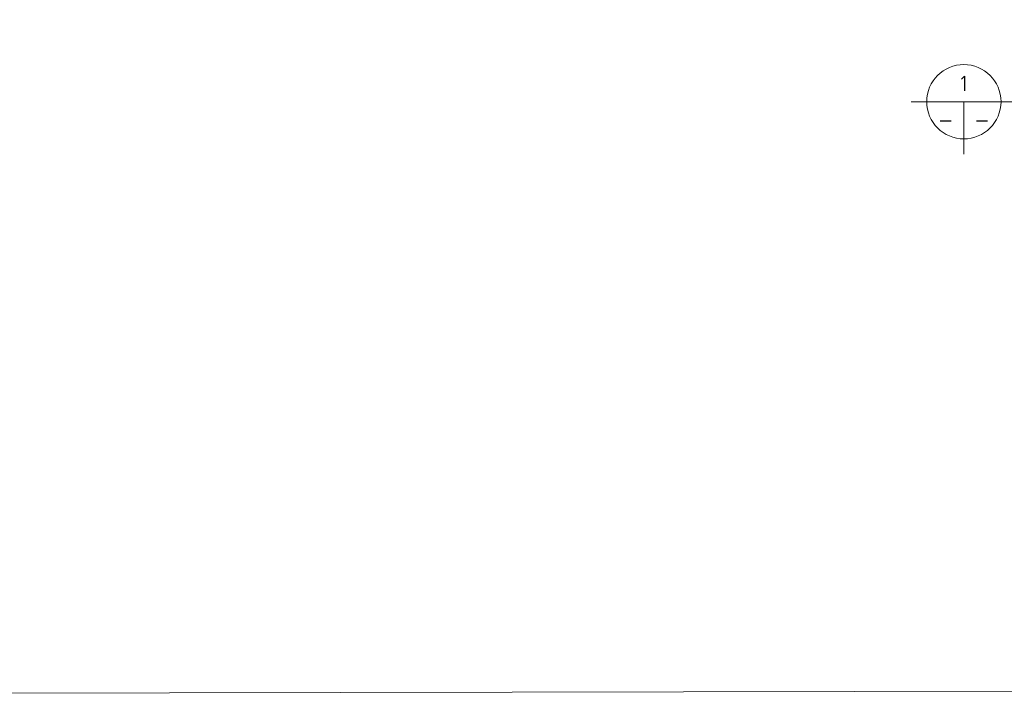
# Model space of a CAD drawing. Extents: x 18893 to 3351893, y -610358 to 406739.
# Tile 67 of 256: x 443054 to 469068, y 77523 to 95416. Entities that reach past the tile are written whole.
import ezdxf
from ezdxf.enums import TextEntityAlignment as Align

# ---------------------------------------------------------------- set-up
doc = ezdxf.new("R2010")
doc.units = 0
doc.header["$LTSCALE"] = 800
doc.header["$MEASUREMENT"] = 0
doc.layers.add('Opening', color=30, linetype='CONTINUOUS', lineweight=15)
doc.layers.add('TIT', color=4, linetype='CONTINUOUS', lineweight=13)
doc.layers.add('TXT', color=4, linetype='CONTINUOUS')
doc.styles.add('ROAMNS', font='ROMANS.shx')

msp = doc.modelspace()

# ---------------------------------------------------------------- linework, layer by layer
at = {"layer": 'Opening'}
msp.add_lwpolyline([(392578.2, 209053.34), (736703.11, 209788.1), (736703.11, 78258.01), (392578.2, 77523.26)], close=True, dxfattribs=at)
at = {"layer": 'TIT'}
for p, q in [((466610.35, 93251.3), (494275.33, 93251.3)), ((467998.85, 93251.3), (467998.85, 91862.8))]:
    msp.add_line(p, q, dxfattribs=at)
msp.add_circle((467998.85, 93251.3), 981.82, dxfattribs=at)

# ---------------------------------------------------------------- texts
at = {"layer": 'TXT', "style": 'ROAMNS'}
for s, p in [('1', (467998.85, 93731.3)), ('-', (467518.85, 92771.3)), ('-', (468478.85, 92771.3))]:
    msp.add_text(s, height=384, dxfattribs=at).set_placement(p, align=Align.MIDDLE)

doc.saveas('drawing.dxf')
